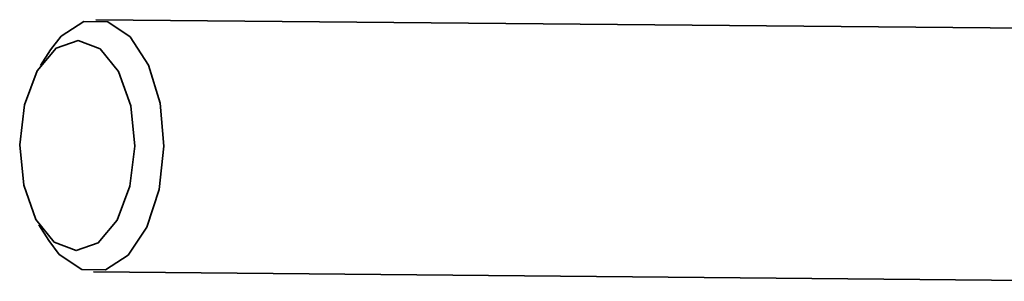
# Model space of a CAD drawing. Header units: millimetres. Extents: x 0 to 864, y 0 to 559.
# Tile 50 of 83: x 498.71 to 504.56, y 210.31 to 211.86. Entities that reach past the tile are written whole.
import ezdxf

# ---------------------------------------------------------------- set-up
doc = ezdxf.new("R2010")
doc.units = ezdxf.units.MM

msp = doc.modelspace()

# ---------------------------------------------------------------- linework, layer by layer
at = {"color": 7, "linetype": 'Continuous', "lineweight": 35}
for p, q in [((505.3327, 211.8054), (499.1588, 211.8628)), ((498.8892, 211.6831), (498.8283, 211.5891)), ((498.8195, 210.6427), (498.8786, 210.5476)), ((499.1449, 210.3629), (505.3187, 210.3055))]:
    msp.add_line(p, q, dxfattribs=at)
at = {"color": 7, "linetype": 'Continuous', "lineweight": 35, "flags": 128}
for points in [[(498.8892, 211.6831), (498.9528, 211.7642), (499.0875, 211.8521), (499.23, 211.8508), (499.363, 211.7604), (499.4706, 211.592), (499.5397, 211.3658), (499.5621, 211.109), (499.5349, 210.8528), (499.4616, 210.6279), (499.3509, 210.4614), (499.2162, 210.3736), (499.0738, 210.3749), (498.9407, 210.4653), (498.8786, 210.5476)], [(498.7054, 211.117), (498.7292, 210.8776), (498.8014, 210.6741), (498.911, 210.5376), (499.0414, 210.4888), (499.1727, 210.5352), (499.2848, 210.6697), (499.3608, 210.8717), (499.389, 211.1106), (499.3652, 211.3501), (499.293, 211.5535), (499.1834, 211.69), (499.053, 211.7388), (498.9218, 211.6924), (498.8096, 211.558), (498.7336, 211.3559), (498.7054, 211.117)]]:
    msp.add_lwpolyline(points, dxfattribs=at)

doc.saveas('drawing.dxf')
